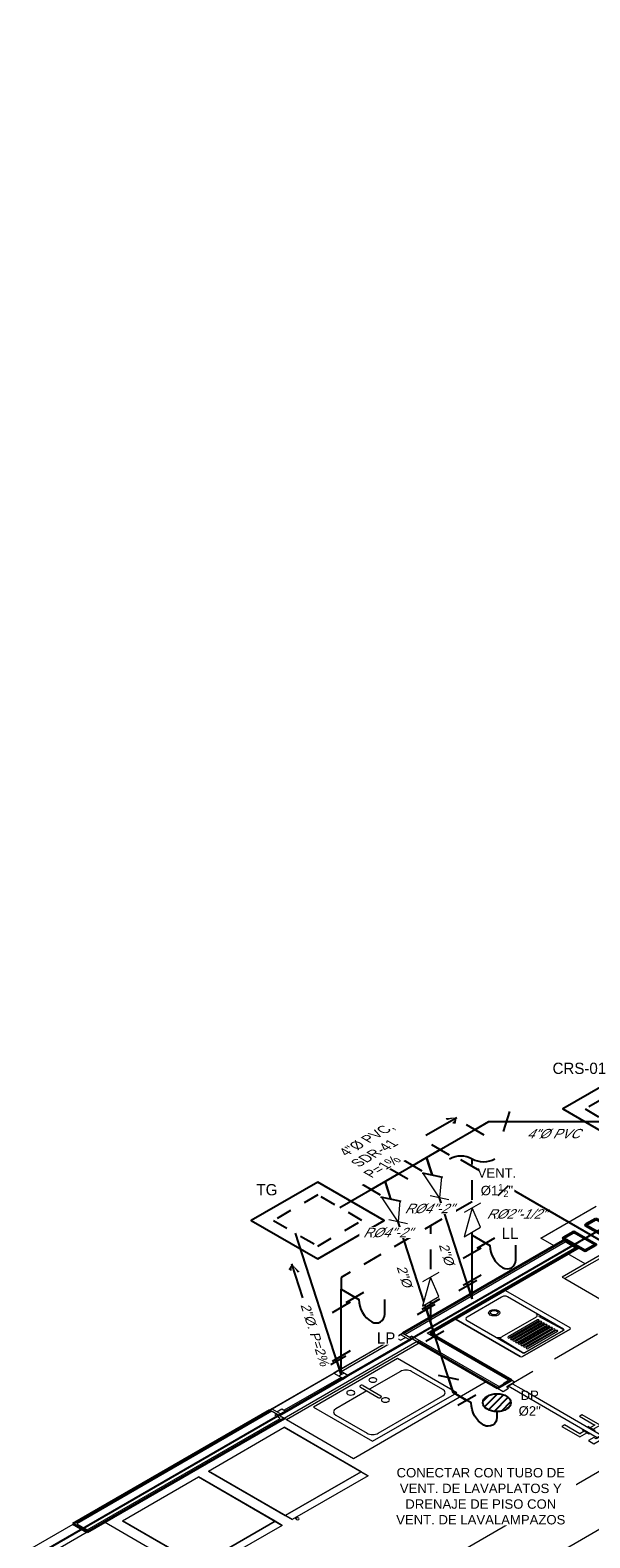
# Model space of a CAD drawing. Header units: metres. Extents: x 2 to 147, y 24 to 94.
# Tile 36 of 40: x 125.72 to 129.3, y 77 to 86.62. Entities that reach past the tile are written whole.
import ezdxf

# ---------------------------------------------------------------- set-up
doc = ezdxf.new("R2010")
doc.units = ezdxf.units.M
doc.header["$MEASUREMENT"] = 0
for name, pattern in [('CONTINOUS', [0]), ('HIDDEN', [0.375, 0.25, -0.125]), ('Planta Arq. F1$0$HIDDEN', [9.525, 6.35, -3.175])]:
    doc.linetypes.add(name, pattern=pattern)
doc.layers.get('Defpoints').update_dxf_attribs({"color": 171})
for name, color, linetype in [('A POT iso', 4, 'HIDDEN'), ('A RES', 5, 'Continuous'), ('A RES iso', 6, 'Continuous'), ('A RES textos', 2, 'Continuous'), ('CIRCUITOS', 5, 'Continuous'), ('TEXTOS HIDRO', 2, 'Continuous')]:
    doc.layers.add(name, color=color, linetype=linetype)
for name, color, linetype, lineweight in [('A RES accesorios', 4, 'Continuous', 18), ('Planta Arq. F1$0$A-DOOR', 1, 'Continuous', 18), ('Planta Arq. F1$0$A-DOOR-HDLN', 1, 'Planta Arq. F1$0$HIDDEN', 9), ('Planta Arq. F1$0$A-FLOR', 1, 'Continuous', 18), ('Planta Arq. F1$0$A-GENM', 1, 'Continuous', 9), ('Planta Arq. F1$0$A-GLAZ', 1, 'Continuous', 18), ('Planta Arq. F1$0$A-WALL', 1, 'Continuous', 18), ('Planta Arq. F1$0$P-SANR-FIXT', 1, 'Continuous', 9), ('Planta Arq. F1$0$Q-CASE', 1, 'Continuous', 9), ('Planta Arq. F1$0$Q-SPCQ', 1, 'Continuous', 9), ('Planta Arq. F1$0$S-COLS', 1, 'Continuous', 9), ('Planta Arq. F1$0$S-Pedestales', 1, 'Continuous', 9)]:
    doc.layers.add(name, color=color, linetype=linetype, lineweight=lineweight)
doc.styles.add('ARIAL', font='arial.ttf')
doc.styles.add('TITULOS', font='txt')

# ---------------------------------------------------------------- blocks, each defined once
blk = doc.blocks.new('Planta Arq. F1$0$M_HSS-Hollow Structural Section-Column - HSS203_2X101_6X4_8-V18-NPT 0_00 F1')
at = {"layer": 'Planta Arq. F1$0$S-COLS'}
h = blk.add_hatch(dxfattribs=at)
h.set_pattern_fill('FP_71', color=256, style=0, pattern_type=2)
h.set_pattern_definition([(225, (18.407, 12.594), (0.125865, -0.125865), []), (225, (18.407, 12.404), (0.125865, -0.125865), [])])
h.paths.add_polyline_path([(-0.0422, 0.1015), (-0.0485, 0.0988), (-0.051, 0.0927), (-0.051, -0.0927), (-0.0484, -0.0989), (-0.0422, -0.1015), (0.0422, -0.1015), (0.0484, -0.0989), (0.051, -0.0927), (0.051, 0.0927), (0.0484, 0.0989), (0.0422, 0.1015)], flags=0)
h.paths.add_polyline_path([(-0.0422, 0.0971), (0.0422, 0.0971), (0.0453, 0.0958), (0.0466, 0.0927), (0.0466, -0.0927), (0.0453, -0.0958), (0.0422, -0.0971), (-0.0422, -0.0971), (-0.0453, -0.0958), (-0.0466, -0.0927), (-0.0466, 0.0927), (-0.0453, 0.0958)], flags=0)
at = {"layer": 'Planta Arq. F1$0$S-COLS', "lineweight": 40}
for p, q in [((0.0422, 0.1015), (-0.0422, 0.1015)), ((-0.0422, 0.0971), (0.0422, 0.0971)), ((-0.051, 0.0927), (-0.051, -0.0927)), ((-0.0466, -0.0927), (-0.0466, 0.0927)), ((0.0466, 0.0927), (0.0466, -0.0927)), ((0.051, -0.0927), (0.051, 0.0927)), ((0.0422, -0.0971), (-0.0422, -0.0971)), ((-0.0422, -0.1015), (0.0422, -0.1015))]:
    blk.add_line(p, q, dxfattribs=at)
for centre, radius, start, end in [((-0.0422, 0.0927), 0.00884, 90, 180), ((-0.0422, 0.0927), 0.00442, 90, 180), ((0.0422, 0.0927), 0.00884, 360, 90), ((0.0422, 0.0927), 0.00442, 0, 90), ((-0.0422, -0.0927), 0.00884, 180, 270), ((-0.0422, -0.0927), 0.00442, 180, 270), ((0.0422, -0.0927), 0.00884, 270, 360), ((0.0422, -0.0927), 0.00442, 270, 0)]:
    blk.add_arc(centre, radius, start, end, dxfattribs=at)
blk = doc.blocks.new('Planta Arq. F1$0$M_HSS-Hollow Structural Section-Column - HSS203_2X101_6X4_8-V19-NPT 0_00 F1')
at = {"layer": 'Planta Arq. F1$0$S-COLS'}
h = blk.add_hatch(dxfattribs=at)
h.set_pattern_fill('FP_72', color=256, style=0, pattern_type=2)
h.set_pattern_definition([(45, (-18.609, -12.594), (-0.125865, 0.125865), []), (45, (-18.609, -12.404), (-0.125865, 0.125865), [])])
h.paths.add_polyline_path([(0.0422, -0.1015), (0.0484, -0.0989), (0.051, -0.0927), (0.051, 0.0927), (0.0484, 0.0989), (0.0422, 0.1015), (-0.0422, 0.1015), (-0.0484, 0.0989), (-0.051, 0.0927), (-0.051, -0.0927), (-0.0484, -0.0989), (-0.0422, -0.1015), (-0.0045, -0.1015)], flags=0)
h.paths.add_polyline_path([(-0.0422, -0.0971), (-0.0453, -0.0958), (-0.0466, -0.0927), (-0.0466, 0.0927), (-0.0453, 0.0958), (-0.0422, 0.0971), (0.0422, 0.0971), (0.0453, 0.0958), (0.0466, 0.0927), (0.0466, -0.0927), (0.0453, -0.0958), (0.0422, -0.0971), (-0.0045, -0.0971)], flags=0)
at = {"layer": 'Planta Arq. F1$0$S-COLS', "lineweight": 40}
for p, q in [((-0.0422, 0.1015), (0.0422, 0.1015)), ((0.0422, 0.0971), (-0.0422, 0.0971)), ((-0.051, -0.0927), (-0.051, 0.0927)), ((-0.0466, 0.0927), (-0.0466, -0.0927)), ((0.0466, -0.0927), (0.0466, 0.0927)), ((0.051, 0.0927), (0.051, -0.0927)), ((-0.0422, -0.0971), (0.0422, -0.0971)), ((0.0422, -0.1015), (-0.0422, -0.1015))]:
    blk.add_line(p, q, dxfattribs=at)
for centre, radius, start, end in [((-0.0422, 0.0927), 0.00884, 90, 180), ((-0.0422, 0.0927), 0.00442, 90, 180), ((0.0422, 0.0927), 0.00884, 0, 90), ((0.0422, 0.0927), 0.00442, 360, 90), ((-0.0422, -0.0927), 0.00884, 180, 270), ((-0.0422, -0.0927), 0.00442, 180, 270), ((0.0422, -0.0927), 0.00442, 270, 360), ((0.0422, -0.0927), 0.00884, 270, 0)]:
    blk.add_arc(centre, radius, start, end, dxfattribs=at)
blk = doc.blocks.new('Planta Arq. F1$0$PUERTA con marco y selocia - 0_87 x 2_14 m-504301-NPT 0_00 F1')
at = {"layer": 'Planta Arq. F1$0$A-DOOR'}
for p, q in [((-0.385, 0.0619), (-0.435, 0.0619)), ((-0.435, 0.0619), (-0.435, -0.0619)), ((-0.405, -0.0619), (-0.405, 0.0131)), ((-0.405, 0.0131), (-0.385, 0.0131)), ((-0.385, 0.0131), (-0.385, 0.0619)), ((0.435, 0.0619), (0.385, 0.0619)), ((0.385, 0.0619), (0.385, 0.0131)), ((0.385, 0.0131), (0.405, 0.0131)), ((0.405, 0.0131), (0.405, -0.0619)), ((0.435, -0.0619), (0.435, 0.0619)), ((-0.435, -0.0619), (-0.405, -0.0619)), ((-0.402, -0.04), (-0.402, 0)), ((-0.402, 0), (-0.252, 0)), ((-0.252, -0.04), (-0.402, -0.04)), ((-0.252, 0), (0.252, 0)), ((0.252, -0.04), (-0.252, -0.04)), ((0.252, 0), (0.402, 0)), ((0.402, -0.04), (0.252, -0.04)), ((0.402, 0), (0.402, -0.04)), ((0.405, -0.0619), (0.435, -0.0619))]:
    blk.add_line(p, q, dxfattribs=at)
at = {"layer": 'Planta Arq. F1$0$A-DOOR-HDLN', "ltscale": 0.05}
blk.add_lwpolyline([(-0.405, 0, 0.414214), (0.405, -0.81), (0.405, 0)], format="xyb", dxfattribs=at)
at = {"layer": 'Planta Arq. F1$0$A-GENM'}
for p, q in [((-0.335, 0.008), (-0.335, 0)), ((-0.3349, 0.008), (-0.335, 0.008)), ((-0.335, 0.008), (-0.3325, 0.008)), ((-0.335, 0.006), (-0.335, 0)), ((-0.3325, 0.008), (-0.2775, 0.008)), ((-0.3175, 0.0725), (-0.3175, 0.008)), ((-0.155, 0.0725), (-0.3175, 0.0725)), ((-0.2925, 0.008), (-0.2925, 0.0475)), ((-0.2925, 0.0475), (-0.155, 0.0475)), ((-0.2775, 0.008), (-0.275, 0.008)), ((-0.275, 0.008), (-0.2751, 0.008)), ((-0.275, 0), (-0.275, 0.008)), ((-0.275, 0), (-0.275, 0.006)), ((-0.155, 0.0725), (-0.155, 0.07)), ((-0.155, 0.05), (-0.155, 0.07)), ((-0.155, 0.05), (-0.155, 0.0475)), ((-0.335, -0.04), (-0.335, -0.046)), ((-0.335, -0.04), (-0.335, -0.048)), ((-0.3325, -0.048), (-0.335, -0.048)), ((-0.335, -0.048), (-0.3349, -0.048)), ((-0.2775, -0.048), (-0.3325, -0.048)), ((-0.3175, -0.048), (-0.3175, -0.1125)), ((-0.2925, -0.0875), (-0.2925, -0.048)), ((-0.155, -0.0875), (-0.2925, -0.0875)), ((-0.275, -0.048), (-0.2775, -0.048)), ((-0.2751, -0.048), (-0.275, -0.048)), ((-0.275, -0.046), (-0.275, -0.04)), ((-0.275, -0.048), (-0.275, -0.04)), ((-0.155, -0.0875), (-0.155, -0.09)), ((-0.155, -0.11), (-0.155, -0.09)), ((-0.3175, -0.1125), (-0.155, -0.1125)), ((-0.155, -0.11), (-0.155, -0.1125))]:
    blk.add_line(p, q, dxfattribs=at)
for points, knots in [([(-0.315, 0.07), (-0.3152, 0.0702), (-0.3155, 0.0705), (-0.316, 0.071), (-0.3162, 0.0712), (-0.3164, 0.0714), (-0.3166, 0.0716), (-0.3167, 0.0717), (-0.3169, 0.0719), (-0.317, 0.072), (-0.3172, 0.0722), (-0.3173, 0.0723), (-0.3175, 0.0725), (-0.3175, 0.0725), (-0.3175, 0.0725)], [0, 0, 0, 0, 0.166667, 0.25, 0.333333, 0.375, 0.416667, 0.5, 0.541667, 0.583333, 0.666667, 0.75, 0.833333, 1, 1, 1, 1]), ([(-0.2925, 0.0475), (-0.2925, 0.0475), (-0.2925, 0.0475), (-0.2927, 0.0477), (-0.2928, 0.0478), (-0.293, 0.048), (-0.2931, 0.0481), (-0.2933, 0.0483), (-0.2935, 0.0485), (-0.2937, 0.0487), (-0.2939, 0.0489), (-0.2941, 0.0491), (-0.2945, 0.0495), (-0.2948, 0.0498), (-0.295, 0.05)], [0, 0, 0, 0, 0.166667, 0.25, 0.333333, 0.416667, 0.458333, 0.5, 0.583333, 0.666667, 0.708333, 0.75, 0.833333, 1, 1, 1, 1]), ([(-0.295, -0.09), (-0.2948, -0.0898), (-0.2945, -0.0895), (-0.294, -0.089), (-0.2938, -0.0888), (-0.2936, -0.0886), (-0.2934, -0.0884), (-0.2933, -0.0883), (-0.2931, -0.0881), (-0.293, -0.088), (-0.2928, -0.0878), (-0.2927, -0.0877), (-0.2925, -0.0875), (-0.2925, -0.0875), (-0.2925, -0.0875)], [0, 0, 0, 0, 0.166667, 0.25, 0.333333, 0.375, 0.416667, 0.5, 0.541667, 0.583333, 0.666667, 0.75, 0.833333, 1, 1, 1, 1]), ([(-0.3175, -0.1125), (-0.3175, -0.1125), (-0.3175, -0.1125), (-0.3173, -0.1123), (-0.3172, -0.1122), (-0.317, -0.112), (-0.3169, -0.1119), (-0.3167, -0.1117), (-0.3165, -0.1115), (-0.3163, -0.1113), (-0.3161, -0.1111), (-0.3159, -0.1109), (-0.3155, -0.1105), (-0.3152, -0.1102), (-0.315, -0.11)], [0, 0, 0, 0, 0.166667, 0.25, 0.333333, 0.416667, 0.458333, 0.5, 0.583333, 0.666667, 0.708333, 0.75, 0.833333, 1, 1, 1, 1])]:
    blk.add_open_spline(points, degree=3, knots=knots, dxfattribs=at)
blk = doc.blocks.new('Planta Arq. F1$0$M_Encimera con fregadero - Profundidad 600 mm-322594-NPT 0_00 F1')
at = {"layer": 'Planta Arq. F1$0$Q-CASE'}
for p, q in [((-1.2005, -0.0191), (-1.2005, 0)), ((-1.2005, -0.0191), (-1.2005, -0.625)), ((-1.2005, -0.0191), (-0.0005, -0.0191)), ((-1.2005, -0.625), (-0.0005, -0.625))]:
    blk.add_line(p, q, dxfattribs=at)
blk = doc.blocks.new('Planta Arq. F1$0$M_Fregadero de cocina-Simple - 760 x 535mm-299503-NPT 0_00 F1')
at = {"layer": 'Planta Arq. F1$0$P-SANR-FIXT'}
for p, q in [((0.003, 0.2127), (0.003, 0.0531)), ((0.0284, 0.2127), (0.0284, 0.0531)), ((-0.3262, 0.1047), (-0.3262, -0.1763)), ((0.003, 0.1555), (-0.2754, 0.1555)), ((0.3068, 0.1555), (0.0284, 0.1555)), ((0.3576, -0.1763), (0.3576, 0.1047)), ((-0.2754, -0.2271), (0.3068, -0.2271))]:
    blk.add_line(p, q, dxfattribs=at)
at = {"layer": 'Planta Arq. F1$0$P-SANR-FIXT', "color": 8}
blk.add_lwpolyline([(0.3957, 0.2698), (-0.3643, 0.2698), (-0.3643, -0.2652), (0.3957, -0.2652), (0.3957, 0.2698)], dxfattribs=at)
at = {"layer": 'Planta Arq. F1$0$P-SANR-FIXT'}
for centre, radius, start, end in [((-0.0843, 0.2127), 0.0254, 360, 180), ((-0.0843, 0.2127), 0.0254, 180, 0), ((0.0157, 0.2127), 0.0127, 360, 180), ((0.1157, 0.2127), 0.0254, 360, 180), ((0.1157, 0.2127), 0.0254, 180, 0), ((-0.2754, 0.1047), 0.0508, 90, 180), ((0.3068, 0.1047), 0.0508, 0, 90), ((0.0157, 0), 0.0254, 360, 180), ((0.0157, 0), 0.0254, 180, 0), ((0.0157, 0.0531), 0.0127, 180, 0), ((-0.2754, -0.1763), 0.0508, 180, 270), ((0.3068, -0.1763), 0.0508, 270, 0)]:
    blk.add_arc(centre, radius, start, end, dxfattribs=at)
blk = doc.blocks.new('Planta Arq. F1$0$QF_True_GDM-23-LD_cat - QF_True_GDM-23-LD_cat-299423-NPT 0_00 F1')
at = {"layer": 'Planta Arq. F1$0$Q-SPCQ'}
for p, q in [((0, -0.0008), (0.6858, -0.0008)), ((0, -0.758), (0, -0.0008)), ((0, -0.0008), (0.6858, -0.0008)), ((0, -0.0008), (0, -0.6945)), ((0.6858, -0.0008), (0.6858, -0.758)), ((0.6858, -0.6945), (0.6858, -0.0008)), ((0.6858, -0.6945), (0, -0.6945)), ((0, -0.6945), (0.6858, -0.6945)), ((0, -0.6945), (0, -0.758)), ((0.6858, -0.6945), (0, -0.6945)), ((0.6858, -0.758), (0, -0.758)), ((0.6858, -0.758), (0, -0.758)), ((0.0254, -0.758), (0.0254, -0.7664)), ((0.0381, -0.7663), (0.0381, -0.758)), ((0.6858, -0.758), (0.6858, -0.6945))]:
    blk.add_line(p, q, dxfattribs=at)
for start, end in [(0, 180), (108.45273, 116.25483), (93.69554, 101.4971), (78.93545, 86.74178), (64.17166, 71.98838), (180, 360)]:
    blk.add_arc((0.0318, -0.7751), 0.0108, start, end, dxfattribs=at)
blk = doc.blocks.new('Planta Arq. F1$0$M_Encimera - Profundidad 4750 mm-524612-NPT 0_00 F1')
at = {"layer": 'Planta Arq. F1$0$Q-CASE'}
blk.add_line((-1.2005, -0.475), (1.6245, -0.475), dxfattribs=at)
blk = doc.blocks.new('Planta Arq. F1$0$ENTANTE BODEGA RECTO - ENTANTE BODEGA RECTO-551220-NPT 0_00 F1')
at = {"layer": 'Planta Arq. F1$0$Q-CASE'}
for p, q in [((-1.0402, 0), (-1.0402, -0.4)), ((1.1296, 0), (-1.0402, 0)), ((1.1296, -0.4), (1.1296, 0)), ((1.1046, -0.025), (-1.0152, -0.025)), ((-1.0152, -0.025), (-1.0152, -0.4)), ((1.1046, -0.4), (1.1046, -0.025)), ((-1.0402, -0.4), (-1.0152, -0.4)), ((-1.0152, -0.4), (1.1046, -0.4)), ((1.1046, -0.4), (1.1296, -0.4))]:
    blk.add_line(p, q, dxfattribs=at)
blk = doc.blocks.new('Planta Arq. F1$0$M_Window-Sliding-Double - 1_20x1_14m-511861-NPT 0_00 F1')
at = {"layer": 'Planta Arq. F1$0$A-GLAZ'}
for p, q in [((-0.6, 0.0689), (0.6, 0.0689)), ((-0.6, -0.0613), (-0.6, 0.0689)), ((-0.6, 0.0276), (-0.581, 0.0276)), ((-0.581, 0.0276), (-0.0222, 0.0276)), ((-0.581, -0.0613), (-0.581, 0.0276)), ((-0.0222, 0.0276), (0.0222, 0.0276)), ((-0.0222, 0.0276), (-0.0222, -0.0613)), ((0.0222, 0.0276), (0.5365, 0.0276)), ((0.0222, -0.0613), (0.0222, 0.0276)), ((0.0222, 0.0054), (0.5365, 0.0054)), ((0.5365, 0.0276), (0.6, 0.0276)), ((0.5365, -0.0169), (0.5365, 0.0276)), ((0.5809, -0.0613), (0.5809, 0.0276)), ((0.6, 0.0689), (0.6, -0.0613)), ((0.6, -0.0613), (-0.6, -0.0613)), ((-0.6, -0.0613), (-0.5365, -0.0613)), ((-0.5365, -0.0169), (-0.581, -0.0169)), ((-0.5365, -0.0613), (-0.5365, -0.0169)), ((-0.5365, -0.0391), (-0.0222, -0.0391)), ((-0.5365, -0.0613), (-0.0222, -0.0613)), ((0.0222, -0.0169), (-0.0222, -0.0169)), ((-0.0222, -0.0613), (0.0222, -0.0613)), ((0.0222, -0.0613), (0.5809, -0.0613)), ((0.5809, -0.0169), (0.5365, -0.0169)), ((0.5809, -0.0613), (0.6, -0.0613))]:
    blk.add_line(p, q, dxfattribs=at)
blk = doc.blocks.new('Planta Arq. F1$0$Barra - Barra-558678-NPT 0_00 F1')
at = {"layer": 'Planta Arq. F1$0$Q-CASE'}
for p, q in [((15.5741, 10.5947), (14.1541, 12.3891)), ((15.5741, 10.5947), (17.7893, 12.3479)), ((14.0324, 12.2927), (13.8404, 12.1408)), ((17.8856, 12.2261), (18.0375, 12.0342)), ((13.8404, 12.1408), (15.5087, 10.0329)), ((15.5087, 10.0329), (18.0375, 12.0342))]:
    blk.add_line(p, q, dxfattribs=at)
blk = doc.blocks.new('Planta Arq. F1$0$LAVALAMPAZO PLASTICO - Gala_burgos_2_washtub_390x600x360-596006-NPT 0_00 F1')
at = {"layer": 'Planta Arq. F1$0$P-SANR-FIXT'}
for p, q in [((-0.225, 0.2904), (-0.225, -0.2894)), ((-0.225, 0.2904), (-0.225, -0.2894)), ((0.2151, 0.3003), (-0.2151, 0.3003)), ((-0.2151, 0.3003), (0.2151, 0.3003)), ((0.225, -0.2894), (0.225, 0.2904)), ((0.225, 0.2904), (0.225, -0.2894))]:
    blk.add_line(p, q, dxfattribs=at)
at = {"layer": 'Planta Arq. F1$0$P-SANR-FIXT', "color": 1}
for p, q in [((-0.1854, 0.2706), (-0.1854, -0.2349)), ((-0.1755, 0.2805), (0.1755, 0.2805)), ((0.1854, 0.2706), (0.1854, -0.23)), ((-0.1556, 0.0526), (0.1556, 0.0526)), ((-0.1557, -0.2597), (0.1557, -0.2597))]:
    blk.add_line(p, q, dxfattribs=at)
at = {"layer": 'Planta Arq. F1$0$P-SANR-FIXT', "color": 8}
for p, q in [((-0.174, 0.0552), (-0.1814, 0.2683)), ((-0.1385, 0.262), (0.1265, 0.262)), ((-0.1385, 0.2478), (0.1265, 0.2478)), ((-0.1385, 0.2382), (0.1265, 0.2382)), ((-0.1385, 0.2239), (0.1265, 0.2239)), ((-0.1385, 0.2144), (0.1265, 0.2144)), ((-0.1385, 0.2001), (0.1265, 0.2001)), ((0.174, 0.0552), (0.1814, 0.2683)), ((-0.1385, 0.1906), (0.1265, 0.1906)), ((-0.1385, 0.1763), (0.1265, 0.1763)), ((-0.1385, 0.1667), (0.1265, 0.1667)), ((-0.1385, 0.1524), (0.1265, 0.1524)), ((-0.1385, 0.1429), (0.1265, 0.1429)), ((-0.1385, 0.1286), (0.1265, 0.1286)), ((-0.1385, 0.1191), (0.1265, 0.1191)), ((-0.1385, 0.1048), (0.1265, 0.1048)), ((-0.1385, 0.0953), (0.1265, 0.0953)), ((-0.1385, 0.081), (0.1265, 0.081))]:
    blk.add_line(p, q, dxfattribs=at)
at = {"layer": 'Planta Arq. F1$0$P-SANR-FIXT', "color": 1}
blk.add_circle((-0.0002, -0.1706), 0.0357, dxfattribs=at)
at = {"layer": 'Planta Arq. F1$0$P-SANR-FIXT', "color": 8}
blk.add_circle((-0.0002, -0.1706), 0.0248, dxfattribs=at)
at = {"layer": 'Planta Arq. F1$0$P-SANR-FIXT'}
for centre, start, end in [((-0.2151, 0.2904), 90, 180), ((-0.2151, 0.2904), 90, 180), ((0.2151, 0.2904), 0, 90), ((0.2151, 0.2904), 360, 90), ((-0.2151, -0.2894), 180, 270), ((-0.2151, -0.2894), 180, 270), ((0.2151, -0.2894), 270, 360), ((0.2151, -0.2894), 270, 360)]:
    blk.add_arc(centre, 0.00991, start, end, dxfattribs=at)
at = {"layer": 'Planta Arq. F1$0$P-SANR-FIXT', "color": 1}
for centre, radius, start, end in [((-0.1755, 0.2706), 0.00991, 90, 180), ((0.1755, 0.2706), 0.00991, 360, 90), ((-0.1556, 0.0268), 0.0258, 90, 178.26236), ((0.1556, 0.0268), 0.0258, 1.73764, 90), ((-0.1595, -0.2342), 0.0258, 181.73764, 278.65122), ((0.1557, -0.23), 0.0297, 270, 360)]:
    blk.add_arc(centre, radius, start, end, dxfattribs=at)
at = {"layer": 'Planta Arq. F1$0$P-SANR-FIXT', "color": 8}
for centre, radius, start, end in [((-0.1715, 0.2686), 0.00991, 90, 182.00941), ((-0.1385, 0.2549), 0.00715, 90, 270), ((-0.1385, 0.2311), 0.00715, 90, 270), ((-0.1385, 0.2072), 0.00715, 90, 270), ((0.1265, 0.2549), 0.00715, 270, 90), ((0.1265, 0.2311), 0.00715, 270, 90), ((0.1265, 0.2072), 0.00715, 270, 90), ((0.1715, 0.2686), 0.00991, 357.99059, 90), ((-0.1385, 0.1834), 0.00715, 90, 270), ((-0.1385, 0.1596), 0.00715, 90, 270), ((-0.1385, 0.1358), 0.00715, 90, 270), ((-0.1385, 0.1119), 0.00715, 90, 270), ((0.1265, 0.1834), 0.00715, 270, 90), ((0.1265, 0.1596), 0.00715, 270, 90), ((0.1265, 0.1358), 0.00715, 270, 90), ((0.1265, 0.1119), 0.00715, 270, 90), ((-0.1385, 0.0881), 0.00715, 90, 270), ((0.1265, 0.0881), 0.00715, 270, 90)]:
    blk.add_arc(centre, radius, start, end, dxfattribs=at)
blk = doc.blocks.new('Planta Arq. F1', base_point=(11.2303, 0.9813))
at = {"layer": 'Defpoints'}
for p, q in [((23.4803, 1.9583), (23.4803, -5.3745)), ((42.3143, 0.7813), (9.7117, 0.7813))]:
    blk.add_line(p, q, dxfattribs=at)
at = {"layer": 'Planta Arq. F1$0$A-FLOR'}
blk.add_line((17.7303, 0.8588), (18.882, 0.8588), dxfattribs=at)
at = {"layer": 'Planta Arq. F1$0$A-WALL', "lineweight": 40}
for p, q in [((20.6622, 0.8614), (18.882, 0.8614)), ((18.882, 0.8614), (18.882, 0.7312)), ((23.3283, 0.8614), (21.8622, 0.8614)), ((18.882, 0.7312), (20.6622, 0.7312)), ((21.8622, 0.7312), (21.8622, 0.0041)), ((21.986, 0.7376), (23.3283, 0.7376)), ((21.986, 0.0041), (21.986, 0.7376)), ((21.8622, 0.0041), (21.986, 0.0041))]:
    blk.add_line(p, q, dxfattribs=at)
at = {"layer": 'Planta Arq. F1$0$A-WALL'}
for p, q in [((18.901, 0.8424), (18.901, 0.7503)), ((20.6622, 0.8424), (18.901, 0.8424)), ((20.6622, 0.7986), (20.6431, 0.7986)), ((20.6431, 0.7503), (20.6431, 0.7986)), ((21.8622, 0.8424), (23.3093, 0.8424)), ((21.8813, 0.7986), (21.8622, 0.7986)), ((21.8813, 0.7986), (21.8813, 0.7503)), ((23.3093, 0.7503), (23.3093, 0.8424)), ((18.901, 0.7503), (20.6431, 0.7503)), ((21.8813, 0.7503), (21.8813, 0.0041)), ((21.9733, 0.7503), (23.3283, 0.7503)), ((21.9733, 0.0168), (21.9733, 0.7503)), ((21.9241, 0.0168), (21.9241, 0.0041)), ((21.9241, 0.0168), (21.9733, 0.0168))]:
    blk.add_line(p, q, dxfattribs=at)
at = {"layer": 'Planta Arq. F1$0$S-Pedestales'}
for p, q in [((23.2303, 0.9813), (23.7303, 0.9813)), ((23.2303, 0.8614), (23.2303, 0.9813)), ((23.2303, 0.5813), (23.2303, 0.7376))]:
    blk.add_line(p, q, dxfattribs=at)
at = {"layer": 'Planta Arq. F1$0$A-DOOR', "rotation": 90.00000000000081}
blk.add_blockref('Planta Arq. F1$0$PUERTA con marco y selocia - 0_87 x 2_14 m-504301-NPT 0_00 F1', (21.9241, -0.4309), dxfattribs=at)
at = {"layer": 'Planta Arq. F1$0$A-GLAZ', "rotation": 180}
blk.add_blockref('Planta Arq. F1$0$M_Window-Sliding-Double - 1_20x1_14m-511861-NPT 0_00 F1', (21.2622, 0.8001), dxfattribs=at)
at = {"layer": 'Planta Arq. F1$0$P-SANR-FIXT'}
blk.add_blockref('Planta Arq. F1$0$M_Fregadero de cocina-Simple - 760 x 535mm-299503-NPT 0_00 F1', (21.2465, 0.4182), dxfattribs=at)
at = {"layer": 'Planta Arq. F1$0$P-SANR-FIXT', "rotation": 180}
blk.add_blockref('Planta Arq. F1$0$LAVALAMPAZO PLASTICO - Gala_burgos_2_washtub_390x600x360-596006-NPT 0_00 F1', (22.436, 0.4383), dxfattribs=at)
at = {"layer": 'Planta Arq. F1$0$Q-CASE'}
for name, p, rotation in [('Planta Arq. F1$0$Barra - Barra-558678-NPT 0_00 F1', (0.25, -0.2), 321.6419058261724), ('Planta Arq. F1$0$ENTANTE BODEGA RECTO - ENTANTE BODEGA RECTO-551220-NPT 0_00 F1', (23.4215, -0.4589), 270.0000000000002), ('Planta Arq. F1$0$M_Encimera - Profundidad 4750 mm-524612-NPT 0_00 F1', (20.6618, -1.582), 180)]:
    blk.add_blockref(name, p, dxfattribs=dict(at, rotation=rotation))
blk.add_blockref('Planta Arq. F1$0$M_Encimera con fregadero - Profundidad 600 mm-322594-NPT 0_00 F1', (21.8627, 0.7312), dxfattribs=at)
at = {"layer": 'Planta Arq. F1$0$Q-SPCQ'}
for p in [(19.1307, 0.6621), (19.9065, 0.6621)]:
    blk.add_blockref('Planta Arq. F1$0$QF_True_GDM-23-LD_cat - QF_True_GDM-23-LD_cat-299423-NPT 0_00 F1', p, dxfattribs=at)
at = {"layer": 'Planta Arq. F1$0$S-COLS', "rotation": 180}
blk.add_blockref('Planta Arq. F1$0$M_HSS-Hollow Structural Section-Column - HSS203_2X101_6X4_8-V18-NPT 0_00 F1', (23.3793, 0.7813), dxfattribs=at)
at = {"layer": 'Planta Arq. F1$0$S-COLS'}
blk.add_blockref('Planta Arq. F1$0$M_HSS-Hollow Structural Section-Column - HSS203_2X101_6X4_8-V19-NPT 0_00 F1', (23.5813, 0.7813), dxfattribs=at)
blk = doc.blocks.new('CAJA REGISTRO')
at = {"color": 0}
blk.add_lwpolyline([(-0.3, -0.3), (0.3, -0.3), (0.3, 0.3), (-0.3, 0.3)], close=True, dxfattribs=at).dxf.unprotected_set("ltscale", 0)
at = {"color": 1, "linetype": 'HIDDEN', "ltscale": 0.3}
blk.add_lwpolyline([(-0.2, -0.2), (0.2, -0.2), (0.2, 0.2), (-0.2, 0.2)], close=True, dxfattribs=at)
blk = doc.blocks.new('A$Cef64b0b5')
at = {"layer": 'A POT iso', "color": 0, "linetype": 'CONTINOUS', "ltscale": 0.6}
blk.add_line((0, -0.1166), (0, 0), dxfattribs=at)
for points in [[(0.0573, -0.0835), (-0.0573, -0.1497)], [(0, 0), (0.0879, -0.0508)], [(0.0306, -0.0839), (0.1453, -0.0177)]]:
    blk.add_lwpolyline(points, dxfattribs=at)
blk = doc.blocks.new('A$C309bc41c')
at = {"layer": 'A POT iso', "color": 0, "linetype": 'CONTINOUS', "ltscale": 0.6}
blk.add_line((0, 0), (0, 0.1172, -5.697), dxfattribs=at)
for points in [[(-0.085, 0.0525), (0.0296, 0.1187)], [(-0.0277, 0.0856), (0, 0)]]:
    blk.add_lwpolyline(points, dxfattribs=at)
at = {"layer": 'A POT iso', "color": 0, "linetype": 'CONTINOUS', "ltscale": 0.6, "elevation": -5.697}
blk.add_lwpolyline([(0.0573, 0.1502), (-0.0573, 0.0841)], dxfattribs=at)
blk = doc.blocks.new('A$C651ad4a3')
at = {"color": 0}
blk.add_wipeout([(-0.0446, 0), (0.0446, 0), (0, -0.1133)], dxfattribs=at)
blk.add_lwpolyline([(-0.0446, 0), (0, -0.1133), (0.0446, 0)], close=True, dxfattribs=at)
blk.add_lwpolyline([(-0.0446, -0.1133), (0.0446, -0.1133)], dxfattribs=at)
blk = doc.blocks.new('A$C28e1fec9')
at = {"layer": 'A POT iso', "color": 0, "linetype": 'CONTINOUS', "ltscale": 0.6}
for points in [[(-0.0879, -0.0508), (0.0879, 0.0508)], [(0, 0), (0.036, -0.1114)], [(0.0306, 0.0839), (0.1453, 0.0177)], [(-0.1453, -0.0177), (-0.0306, -0.0839)], [(-0.0287, -0.0975), (0.1008, -0.1252)]]:
    blk.add_lwpolyline(points, dxfattribs=at)
blk = doc.blocks.new('A$C22bb51ac')
at = {"layer": 'A POT iso', "color": 0, "linetype": 'CONTINOUS', "ltscale": 0.6}
for points in [[(-0.096, 0.1105), (0.0335, 0.0828)], [(-0.0313, 0.0966), (0, 0), (0.0879, -0.0508)], [(0.1453, -0.0177), (0.0306, -0.0839)]]:
    blk.add_lwpolyline(points, dxfattribs=at)
blk = doc.blocks.new('FLECHA')
at = {"color": 2, "linetype": 'Continuous'}
blk.add_line((-0.9, 0), (0, 0), dxfattribs=at)
for points in [[(-0.176, 0.145), (0, 0), (-0.214, 0.08)], [(-0.214, -0.08), (0, 0), (-0.176, -0.145)]]:
    blk.add_solid(points, dxfattribs=at)
blk = doc.blocks.new('A$C38c756cc')
at = {"layer": 'A POT iso', "color": 0, "linetype": 'CONTINOUS', "ltscale": 0.6}
for points in [[(-0.0879, -0.0508), (0, 0), (0.1108, 0)], [(0.1311, 0.063), (0.0904, -0.063)], [(-0.1459, -0.0181), (-0.0313, -0.0842)]]:
    blk.add_lwpolyline(points, dxfattribs=at)
blk = doc.blocks.new('A$C24fe033f')
at = {"layer": 'A POT iso', "color": 0, "linetype": 'CONTINOUS', "ltscale": 0.6}
blk.add_line((0, 0), (0, 0.1172, -5.697), dxfattribs=at)
for points in [[(-0.085, 0.0525), (0.0296, 0.1187)], [(-0.0277, 0.0856), (0.0272, -0.084)], [(-0.0302, -0.117), (0.0845, -0.0509)]]:
    blk.add_lwpolyline(points, dxfattribs=at)
at = {"layer": 'A POT iso', "color": 0, "linetype": 'CONTINOUS', "ltscale": 0.6, "elevation": -5.697}
blk.add_lwpolyline([(0.0573, 0.1502), (-0.0573, 0.0841)], dxfattribs=at)

msp = doc.modelspace()

# ---------------------------------------------------------------- hatches: boundary and pattern name
at = {"layer": 'A RES iso', "ltscale": 0.6}
h = msp.add_hatch(dxfattribs=at)
h.set_pattern_fill('LINE', color=1, scale=0.01, angle=45)
h.set_pattern_definition([(45, (-177.799123, -277.032224), (-0.0224506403, 0.0224506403), [])])
edge = h.paths.add_edge_path()
edge.add_ellipse((128.7018, 77.865), major_axis=(-0.0898, 0), ratio=0.633975, start_angle=0, end_angle=360)

# ---------------------------------------------------------------- linework, layer by layer
at = {"layer": 'A RES iso', "ltscale": 0.6, "elevation": -0.0522}
for points in [[(128.5443, 78.5279), (128.2526, 79.4297)], [(127.7075, 78.0447), (127.4158, 78.9466)]]:
    msp.add_lwpolyline(points, dxfattribs=at)
at = {"layer": 'A RES iso', "color": 3, "linetype": 'HIDDEN', "ltscale": 0.5}
for points, elevation in [([(128.5443, 78.9343), (128.5443, 79.4196)], -5.7469), ([(128.2789, 78.4918), (128.2789, 78.9946)], -0.0522)]:
    msp.add_lwpolyline(points, dxfattribs=dict(at, elevation=elevation))
at = {"layer": 'A RES iso', "ltscale": 0.6, "elevation": -5.7492}
for points in [[(128.5443, 78.5279), (128.5443, 78.9343), (128.6577, 78.8689, 0.267949), (128.7397, 78.7264, 0.580384), (128.8221, 78.7745), (128.8221, 78.8696)], [(127.7075, 78.0447), (127.7075, 78.5891), (127.8209, 78.5236, 0.267949), (127.9029, 78.3812, 0.580384), (127.9853, 78.4292), (127.9853, 78.5244)]]:
    msp.add_lwpolyline(points, format="xyb", dxfattribs=at)
at = {"layer": 'A RES iso', "ltscale": 0.6}
msp.add_ellipse((128.7018, 77.865, 0.1094), major_axis=(-0.0898, 0), ratio=0.633975, dxfattribs=at)

# ---------------------------------------------------------------- block references
at = {"layer": 'A RES', "color": 4, "linetype": 'HIDDEN', "ltscale": 1.3, "extrusion": (0, 0.816497, 0.57735), "rotation": 225}
msp.add_blockref('CAJA REGISTRO', (-129.5481, -47.3589, 64.1727), dxfattribs=at)
at = {"layer": 'A RES', "extrusion": (1.51223e-12, 0.816497, 0.57735), "xscale": -0.309910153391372, "yscale": 0.3099101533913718, "zscale": 0.3099101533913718, "rotation": 45.00000000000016}
msp.add_blockref('FLECHA', (-128.4453, -41.3886, 68.328), dxfattribs=at)
at = {"layer": 'A RES accesorios'}
for name, p in [('A$C38c756cc', (128.6506, 79.6595, 5.6425)), ('A$Cef64b0b5', (128.5443, 78.9343, -5.7492)), ('A$C309bc41c', (128.5443, 78.5279, -0.0545)), ('A$Cef64b0b5', (127.7075, 78.5891, -5.7492)), ('A$C24fe033f', (128.2789, 78.3747, 5.6425)), ('A$C309bc41c', (127.7075, 78.0448, -0.0545)), ('A$C22bb51ac', (128.4226, 77.9306, 5.6425))]:
    msp.add_blockref(name, p, dxfattribs=at)
at = {"layer": 'CIRCUITOS', "color": 1, "extrusion": (0, 0.816497, 0.57735), "rotation": 225}
msp.add_blockref('Planta Arq. F1', (-120.4977, -38.1263, 63.6918), dxfattribs=at)

# ---------------------------------------------------------------- texts
at = {"layer": 'A RES textos', "insert": (128.9115, 77.8613, 0.147), "char_height": 0.06, "width": 0.16128, "attachment_point": 5, "style": 'ARIAL'}
msp.add_mtext('DP Ø2"', dxfattribs=at)

# ---------------------------------------------------------------- next in the draw order: block references
at = {"layer": 'A RES accesorios', "extrusion": (0.547127, 0.606068, 0.57735), "xscale": -1.666666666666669, "yscale": 1.666666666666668, "zscale": 1.666666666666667, "rotation": 224.9999999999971}
msp.add_blockref('A$C651ad4a3', (-42.0754, -79.0171, 121.5202), dxfattribs=at)

# ---------------------------------------------------------------- next in the draw order: texts
at = {"layer": 'A RES textos', "insert": (127.5384, 78.2997, 5.6425), "char_height": 0.06, "width": 0.457215, "attachment_point": 5, "rotation": 287.92589, "style": 'ARIAL', "bg_fill": 3, "box_fill_scale": 1.1, "bg_fill_color": 256, "bg_fill_transparency": 0}
msp.add_mtext('{\\Q15;2"%%C. P=2%}', dxfattribs=at)
at = {"layer": 'A RES textos', "color": 2, "insert": (128.5989, 77.2677, 2.4255), "char_height": 0.06, "width": 1.204384, "attachment_point": 5, "style": 'ARIAL', "bg_fill": 3, "box_fill_scale": 1.1, "bg_fill_color": 256, "bg_fill_true_color": 13158600, "bg_fill_transparency": 0}
msp.add_mtext('\\A1;CONECTAR CON TUBO DE VENT. DE LAVAPLATOS Y DRENAJE DE PISO CON VENT. DE LAVALAMPAZOS', dxfattribs=at)
at = {"layer": 'TEXTOS HIDRO', "color": 2, "char_height": 0.072, "width": 0.151301, "attachment_point": 2, "style": 'TITULOS', "bg_fill": 3, "box_fill_scale": 1, "bg_fill_color": 256, "bg_fill_transparency": 0}
for s, insert in [('\\A1;CRS-01', (129.2286, 80.035, 5.6425)), ('\\A1;TG', (127.2331, 79.2603, 5.6425))]:
    msp.add_mtext(s, dxfattribs=dict(at, insert=insert))

# ---------------------------------------------------------------- next in the draw order: linework, layer by layer
at = {"layer": 'A RES iso', "ltscale": 0.6, "elevation": 5.6425}
msp.add_lwpolyline([(128.7018, 77.808), (128.7018, 77.7698, -0.580384), (128.6194, 77.7217, -0.267949), (128.5375, 77.8642), (128.4226, 77.9306), (127.9872, 79.2765)], format="xyb", dxfattribs=at)

# ---------------------------------------------------------------- next in the draw order: block references
at = {"layer": 'A RES', "color": 4, "linetype": 'HIDDEN', "ltscale": 1.3, "extrusion": (0, 0.816497, 0.57735), "rotation": 225}
msp.add_blockref('CAJA REGISTRO', (-127.5572, -41.1142, 67.7173), dxfattribs=at)
at = {"layer": 'A RES', "extrusion": (0.547127, 0.606068, 0.57735), "xscale": 0.309910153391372, "yscale": 0.309910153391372, "zscale": 0.309910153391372, "rotation": 314.9999999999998}
msp.add_blockref('FLECHA', (-41.7908, -78.493, 120.6395), dxfattribs=at)
at = {"layer": 'A RES accesorios'}
msp.add_blockref('A$C28e1fec9', (128.2526, 79.4297, 5.6425), dxfattribs=at)

# ---------------------------------------------------------------- next in the draw order: block references
at = {"layer": 'A RES accesorios', "extrusion": (0.547127, 0.606068, 0.57735), "xscale": -1.666666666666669, "yscale": 1.666666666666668, "zscale": 1.666666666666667, "rotation": 224.9999999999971}
msp.add_blockref('A$C651ad4a3', (-41.9811, -78.8488, 121.2821), dxfattribs=at)

# ---------------------------------------------------------------- next in the draw order: texts
at = {"layer": 'TEXTOS HIDRO', "color": 2, "ltscale": 0.6, "char_height": 0.072, "attachment_point": 2, "style": 'TITULOS', "bg_fill": 3, "box_fill_scale": 1.1, "bg_fill_color": 256, "bg_fill_transparency": 0}
for s, insert, width in [('LL', (128.7855, 78.9819, -0.0522), 0.134848), ('LP', (127.9943, 78.3138, -0.0522), 0.140426)]:
    msp.add_mtext(s, dxfattribs=dict(at, insert=insert, width=width))

# ---------------------------------------------------------------- next in the draw order: linework, layer by layer
at = {"layer": 'A RES iso', "ltscale": 0.6, "elevation": 5.6425}
msp.add_lwpolyline([(127.6986, 79.1099), (128.6506, 79.6595), (129.4036, 79.6595)], dxfattribs=at)

# ---------------------------------------------------------------- next in the draw order: block references
at = {"layer": 'A RES accesorios'}
msp.add_blockref('A$C28e1fec9', (127.9872, 79.2765, 5.6425), dxfattribs=at)

# ---------------------------------------------------------------- next in the draw order: block references
at = {"layer": 'A RES accesorios', "extrusion": (0.707107, -0.408248, 0.57735), "xscale": 1.666666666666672, "yscale": 1.666666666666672, "zscale": 1.666666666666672, "rotation": 135.0000000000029}
msp.add_blockref('A$C651ad4a3', (132.6485, -46.1743, 55.3424), dxfattribs=at)

# ---------------------------------------------------------------- next in the draw order: texts
at = {"layer": 'A RES textos', "insert": (127.9343, 79.4661, 5.7396), "char_height": 0.06, "width": 0.544127, "attachment_point": 5, "rotation": 30, "style": 'ARIAL', "bg_fill": 3, "box_fill_scale": 1.1, "bg_fill_color": 256, "bg_fill_transparency": 0}
msp.add_mtext('{\\Q-30;4"%%C PVC, SDR-41 P=1%}', dxfattribs=at)
at = {"layer": 'A RES textos', "insert": (129.0608, 79.5811, 5.6425), "char_height": 0.06, "width": 0.405637, "attachment_point": 5, "style": 'ARIAL', "bg_fill": 3, "box_fill_scale": 1.1, "bg_fill_color": 256, "bg_fill_transparency": 0}
msp.add_mtext('{\\Q30;4"%%C PVC}', dxfattribs=at)

# ---------------------------------------------------------------- next in the draw order: texts
at = {"layer": 'A RES textos', "insert": (128.7022, 79.2691, -15.7426), "char_height": 0.06, "width": 0.16128, "attachment_point": 5, "style": 'ARIAL', "bg_fill": 2}
msp.add_mtext('\\A1;VENT. Ø1{\\H0.7x;\\S1#2;}"', dxfattribs=at)

# ---------------------------------------------------------------- next in the draw order: linework, layer by layer
at = {"layer": 'A RES iso', "color": 1, "linetype": 'CONTINOUS', "ltscale": 0.6, "elevation": -5.7469}
msp.add_lwpolyline([(128.6892, 79.4196, -0.261321), (128.5443, 79.4196, 0.261321), (128.3995, 79.4196)], format="xyb", dxfattribs=at)
at = {"layer": 'A RES iso', "color": 3, "linetype": 'HIDDEN', "ltscale": 0.5, "elevation": 5.6425}
msp.add_lwpolyline([(128.5443, 79.1479), (127.7075, 78.6648), (127.7075, 78.5891)], dxfattribs=at)

# ---------------------------------------------------------------- next in the draw order: texts
at = {"layer": 'A RES textos', "insert": (128.8232, 79.0686, -5.6613), "char_height": 0.06, "width": 0.338973, "attachment_point": 5, "style": 'ARIAL', "bg_fill": 3, "box_fill_scale": 1.1, "bg_fill_color": 256, "bg_fill_transparency": 0}
msp.add_mtext('{\\Q30;R%%C2"-1/2"}', dxfattribs=at)

# ---------------------------------------------------------------- next in the draw order: block references
at = {"layer": 'A RES accesorios', "extrusion": (0.707107, -0.408248, 0.57735), "xscale": 1.666666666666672, "yscale": 1.666666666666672, "zscale": 1.666666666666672, "rotation": 135.0000000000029}
msp.add_blockref('A$C651ad4a3', (132.1325, -41.5196, 58.6231), dxfattribs=at)

# ---------------------------------------------------------------- next in the draw order: texts
at = {"layer": 'A RES textos', "char_height": 0.06, "width": 0.338973, "attachment_point": 5, "style": 'ARIAL', "bg_fill": 3, "box_fill_scale": 1.1, "bg_fill_color": 256, "bg_fill_transparency": 0}
for insert in [(128.2648, 79.1033, -5.6613), (127.9994, 78.9501, -5.6613)]:
    msp.add_mtext('{\\Q30;R%%C4"-2"}', dxfattribs=dict(at, insert=insert))
at = {"layer": 'A RES textos', "insert": (128.1106, 78.6715, 11.3372), "char_height": 0.06, "width": 0.139058, "attachment_point": 5, "rotation": 287.92589, "style": 'ARIAL', "bg_fill": 3, "box_fill_scale": 1.1, "bg_fill_color": 256, "bg_fill_transparency": 0}
msp.add_mtext('{\\Q15;2"%%C}', dxfattribs=at)

# ---------------------------------------------------------------- next in the draw order: texts
at = {"layer": 'A RES textos', "insert": (128.3797, 78.8132, 5.6425), "char_height": 0.06, "width": 0.139058, "attachment_point": 5, "rotation": 287.92589, "style": 'ARIAL', "bg_fill": 3, "box_fill_scale": 1.1, "bg_fill_color": 256, "bg_fill_transparency": 0}
msp.add_mtext('{\\Q15;2"%%C}', dxfattribs=at)

doc.saveas('drawing.dxf')
